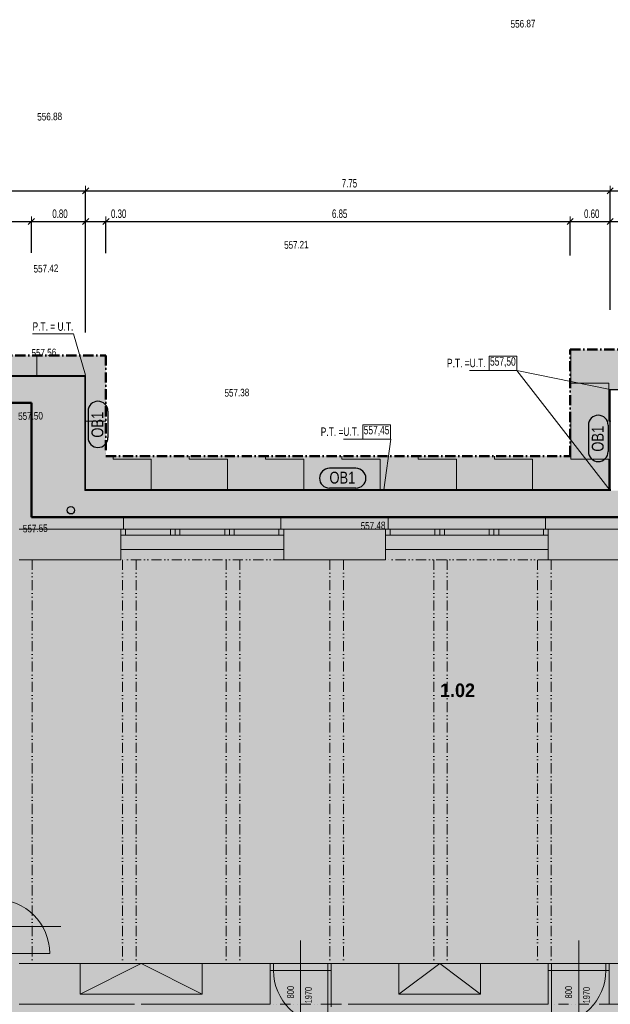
# Model space of a CAD drawing. Header units: millimetres. Extents: x -28796 to 31312, y -74786 to -35761.
# Tile 53 of 60: x -11500 to -2792, y -54167 to -39638. Entities that reach past the tile are written whole.
import ezdxf

# ---------------------------------------------------------------- set-up
doc = ezdxf.new("R2010")
doc.units = ezdxf.units.MM
doc.header["$PDMODE"] = 65
for name, pattern in [('Carkovana 2x_1', [200, 150, -50]), ('Cerchovana_1', [250, 150, -50, 0, -50]), ('JIS_09_15', [300, 150, -50, 0, -50, 0, -50])]:
    doc.linetypes.add(name, pattern=pattern)
for name, color, linetype, lineweight in [('XR$1$1.NP - STÁVAJÍCÍ_1', 7, 'Continuous', 25), ('XR$10$VÝŠKY TERÉNU - NÁVRH_1', 7, 'Continuous', 25), ('XR$2$OKNA + IZOLANT_1', 7, 'Continuous', 25), ('XR$3$1.NP - NÁVRH_1', 7, 'Continuous', 25), ('XR$4$ZPEVNĚNÉ PLOCHY_1', 7, 'Continuous', 25), ('XR$6$FILING - STAVBA_1', 7, 'Continuous', 25), ('XR$8$KOTY_1', 7, 'Continuous', 25), ('XR$9$VÝŠKY - ZAMĚŘENÍ_1', 7, 'Continuous', 25)]:
    doc.layers.add(name, color=color, linetype=linetype, lineweight=lineweight)
doc.styles.add('ARIAL', font='ARIAL.TTF')
doc.styles.add('Arial Black', font='ariblk.ttf')
doc.styles.add('ARIALNARROW', font='ARIALN.TTF')
doc.dimstyles.new('DIMSTYLE_8', dxfattribs={"dimtxt": 125, "dimasz": 150, "dimexe": 0, "dimexo": 0, "dimgap": 62.5, "dimtad": 2, "dimlfac": 0.001, "dimrnd": 0.05, "dimzin": 4, "dimdsep": 46, "dimtxsty": 'ARIALNARROW', "dimblk1": 'ALL_ML_STRICH', "dimblk2": 'ALL_ML_STRICH', "dimsah": 1, "dimcen": 0, "dimclrd": 6, "dimclre": 6, "dimclrt": 6, "dimadec": 0, "dimazin": 0, "dimtfac": 1, "dimtdec": 0, "dimtix": 1, "dimtmove": 2, "dimatfit": 3, "dimfxl": 0, "dimtzin": 0, "dimlwd": 0, "dimlwe": 18, "dimarcsym": 0})
doc.dimstyles.new('DIMSTYLE_9', dxfattribs={"dimtxt": 125, "dimasz": 150, "dimexe": 0, "dimexo": 0, "dimgap": 62.5, "dimtad": 2, "dimlfac": 0.001, "dimrnd": 0.05, "dimzin": 4, "dimdsep": 46, "dimtxsty": 'ARIALNARROW', "dimblk1": 'ALL_ML_STRICH', "dimblk2": 'ALL_ML_STRICH', "dimsah": 1, "dimcen": 0, "dimclrd": 6, "dimclre": 6, "dimclrt": 6, "dimadec": 0, "dimazin": 0, "dimtfac": 1, "dimtdec": 0, "dimtix": 1, "dimtmove": 2, "dimatfit": 3, "dimfxl": 0, "dimtvp": 1.2, "dimtzin": 0, "dimlwd": 0, "dimlwe": 18, "dimarcsym": 0})

# ---------------------------------------------------------------- blocks, each defined once
blk = doc.blocks.new('KOMPLEXNÍ OBJEKT_5')
at = {"layer": 'XR$2$OKNA + IZOLANT_1', "color": 7, "linetype": 'Continuous', "lineweight": 13}
for p, q in [((-9968, -47157), (-9968, -46977)), ((-10008, -47157), (-9968, -47157))]:
    blk.add_line(p, q, dxfattribs=at)
blk = doc.blocks.new('KOMPLEXNÍ OBJEKT_6')
at = {"layer": 'XR$2$OKNA + IZOLANT_1', "color": 7, "linetype": 'Continuous', "lineweight": 13}
for p, q in [((-7648, -47157), (-7648, -46977)), ((-7608, -47157), (-7648, -47157))]:
    blk.add_line(p, q, dxfattribs=at)
blk = doc.blocks.new('KOMPLEXNÍ OBJEKT_7')
at = {"layer": 'XR$2$OKNA + IZOLANT_1', "color": 7, "linetype": 'Continuous', "lineweight": 13}
for p, q in [((-6068, -47157), (-6068, -46977)), ((-6108, -47157), (-6068, -47157))]:
    blk.add_line(p, q, dxfattribs=at)
blk = doc.blocks.new('KOMPLEXNÍ OBJEKT_8')
at = {"layer": 'XR$2$OKNA + IZOLANT_1', "color": 7, "linetype": 'Continuous', "lineweight": 13}
for p, q in [((-3748, -47157), (-3748, -46977)), ((-3708, -47157), (-3748, -47157))]:
    blk.add_line(p, q, dxfattribs=at)
blk = doc.blocks.new('ALL_ML_STRICH')
at = {"color": 0, "linetype": 'ByBlock', "lineweight": -2}
for p, q in [((-1, 0), (0.5, 0)), ((-0.3, -0.3), (0.3, 0.3)), ((0, -0.5), (0, 0.5))]:
    blk.add_line(p, q, dxfattribs=at)
blk = doc.blocks.new('*D417')
at = {"layer": 'DEFPOINTS', "color": 6, "linetype": 'Continuous', "lineweight": 18}
for p in [(-18118, -42615), (-18118, -45292), (-11328, -45292)]:
    blk.add_point(p, dxfattribs=at)
at = {"layer": 'XR$8$KOTY_1', "color": 6, "linetype": 'Continuous', "lineweight": -2}
for p, q in [((-18118, -43041), (-18118, -42615)), ((-18118, -42615), (-11328, -42615)), ((-11328, -43076), (-11328, -42615))]:
    blk.add_line(p, q, dxfattribs=at)
at = {"layer": 'XR$8$KOTY_1', "color": 6, "linetype": 'Continuous', "lineweight": 18, "xscale": 150, "yscale": 150, "zscale": 150, "rotation": 180}
blk.add_blockref('ALL_ML_STRICH', (-18118, -42615), dxfattribs=at)
at = {"layer": 'XR$8$KOTY_1', "color": 6, "linetype": 'Continuous', "lineweight": 18, "xscale": 150, "yscale": 150, "zscale": 150}
blk.add_blockref('ALL_ML_STRICH', (-11328, -42615), dxfattribs=at)
at = {"layer": 'XR$8$KOTY_1', "color": 6, "linetype": 'Continuous', "lineweight": 18, "insert": (-14701, -42502), "char_height": 125, "width": 405.71, "attachment_point": 5, "style": 'ARIALNARROW'}
blk.add_mtext('\\W0.81;\\A1;{6.80}', dxfattribs=at)
blk = doc.blocks.new('*D418')
at = {"layer": 'DEFPOINTS', "color": 6, "linetype": 'Continuous', "lineweight": 18}
for p in [(-11328, -42615), (-10528, -44882), (-11328, -45292)]:
    blk.add_point(p, dxfattribs=at)
at = {"layer": 'XR$8$KOTY_1', "color": 6, "linetype": 'Continuous', "lineweight": -2}
for p, q in [((-11328, -43076), (-11328, -42615)), ((-11328, -42615), (-10528, -42615)), ((-10528, -43080), (-10528, -42615))]:
    blk.add_line(p, q, dxfattribs=at)
at = {"layer": 'XR$8$KOTY_1', "color": 6, "linetype": 'Continuous', "lineweight": 18, "xscale": 150, "yscale": 150, "zscale": 150, "rotation": 180}
blk.add_blockref('ALL_ML_STRICH', (-11328, -42615), dxfattribs=at)
at = {"layer": 'XR$8$KOTY_1', "color": 6, "linetype": 'Continuous', "lineweight": 18, "xscale": 150, "yscale": 150, "zscale": 150}
blk.add_blockref('ALL_ML_STRICH', (-10528, -42615), dxfattribs=at)
at = {"layer": 'XR$8$KOTY_1', "color": 6, "linetype": 'Continuous', "lineweight": 18, "insert": (-10906, -42502), "char_height": 125, "width": 405.71, "attachment_point": 5, "style": 'ARIALNARROW'}
blk.add_mtext('\\W0.81;\\A1;{0.80}', dxfattribs=at)
blk = doc.blocks.new('*D419')
at = {"layer": 'DEFPOINTS', "color": 6, "linetype": 'Continuous', "lineweight": 18}
for p in [(-10528, -42615), (-10228, -44592), (-10528, -44882)]:
    blk.add_point(p, dxfattribs=at)
at = {"layer": 'XR$8$KOTY_1', "color": 6, "linetype": 'Continuous', "lineweight": -2}
for p, q in [((-10528, -43080), (-10528, -42615)), ((-10528, -42615), (-10228, -42615)), ((-10228, -43081), (-10228, -42615))]:
    blk.add_line(p, q, dxfattribs=at)
at = {"layer": 'XR$8$KOTY_1', "color": 6, "linetype": 'Continuous', "lineweight": 18, "xscale": 150, "yscale": 150, "zscale": 150, "rotation": 180}
blk.add_blockref('ALL_ML_STRICH', (-10528, -42615), dxfattribs=at)
at = {"layer": 'XR$8$KOTY_1', "color": 6, "linetype": 'Continuous', "lineweight": 18, "xscale": 150, "yscale": 150, "zscale": 150}
blk.add_blockref('ALL_ML_STRICH', (-10228, -42615), dxfattribs=at)
at = {"layer": 'XR$8$KOTY_1', "color": 6, "linetype": 'Continuous', "lineweight": 18, "insert": (-10041, -42502), "char_height": 125, "width": 405.71, "attachment_point": 5, "style": 'ARIALNARROW'}
blk.add_mtext('\\W0.81;\\A1;{0.30}', dxfattribs=at)
blk = doc.blocks.new('*D420')
at = {"layer": 'DEFPOINTS', "color": 6, "linetype": 'Continuous', "lineweight": 18}
for p in [(-10228, -42615), (-10228, -44592), (-3383, -44507)]:
    blk.add_point(p, dxfattribs=at)
at = {"layer": 'XR$8$KOTY_1', "color": 6, "linetype": 'Continuous', "lineweight": -2}
for p, q in [((-10228, -43081), (-10228, -42615)), ((-10228, -42615), (-3383, -42615)), ((-3383, -43116), (-3383, -42615))]:
    blk.add_line(p, q, dxfattribs=at)
at = {"layer": 'XR$8$KOTY_1', "color": 6, "linetype": 'Continuous', "lineweight": 18, "xscale": 150, "yscale": 150, "zscale": 150, "rotation": 180}
blk.add_blockref('ALL_ML_STRICH', (-10228, -42615), dxfattribs=at)
at = {"layer": 'XR$8$KOTY_1', "color": 6, "linetype": 'Continuous', "lineweight": 18, "xscale": 150, "yscale": 150, "zscale": 150}
blk.add_blockref('ALL_ML_STRICH', (-3383, -42615), dxfattribs=at)
at = {"layer": 'XR$8$KOTY_1', "color": 6, "linetype": 'Continuous', "lineweight": 18, "insert": (-6783, -42502), "char_height": 125, "width": 405.71, "attachment_point": 5, "style": 'ARIALNARROW'}
blk.add_mtext('\\W0.81;\\A1;{6.85}', dxfattribs=at)
blk = doc.blocks.new('*D421')
at = {"layer": 'DEFPOINTS', "color": 6, "linetype": 'Continuous', "lineweight": 18}
for p in [(-3383, -42615), (-3383, -44507), (-2793, -45097)]:
    blk.add_point(p, dxfattribs=at)
at = {"layer": 'XR$8$KOTY_1', "color": 6, "linetype": 'Continuous', "lineweight": -2}
for p, q in [((-3383, -43116), (-3383, -42615)), ((-3383, -42615), (-2793, -42615)), ((-2793, -43119), (-2793, -42615))]:
    blk.add_line(p, q, dxfattribs=at)
at = {"layer": 'XR$8$KOTY_1', "color": 6, "linetype": 'Continuous', "lineweight": 18, "xscale": 150, "yscale": 150, "zscale": 150, "rotation": 180}
blk.add_blockref('ALL_ML_STRICH', (-3383, -42615), dxfattribs=at)
at = {"layer": 'XR$8$KOTY_1', "color": 6, "linetype": 'Continuous', "lineweight": 18, "xscale": 150, "yscale": 150, "zscale": 150}
blk.add_blockref('ALL_ML_STRICH', (-2793, -42615), dxfattribs=at)
at = {"layer": 'XR$8$KOTY_1', "color": 6, "linetype": 'Continuous', "lineweight": 18, "insert": (-3066, -42502), "char_height": 125, "width": 405.71, "attachment_point": 5, "style": 'ARIALNARROW'}
blk.add_mtext('\\W0.81;\\A1;{0.60}', dxfattribs=at)
blk = doc.blocks.new('*D422')
at = {"layer": 'DEFPOINTS', "color": 6, "linetype": 'Continuous', "lineweight": 18}
for p in [(-2793, -42615), (-2793, -45097), (-2583, -45307)]:
    blk.add_point(p, dxfattribs=at)
at = {"layer": 'XR$8$KOTY_1', "color": 6, "linetype": 'Continuous', "lineweight": -2}
for p, q in [((-2793, -43119), (-2793, -42615)), ((-2793, -42615), (-2583, -42615)), ((-2583, -43120), (-2583, -42615))]:
    blk.add_line(p, q, dxfattribs=at)
at = {"layer": 'XR$8$KOTY_1', "color": 6, "linetype": 'Continuous', "lineweight": 18, "xscale": 150, "yscale": 150, "zscale": 150, "rotation": 180}
blk.add_blockref('ALL_ML_STRICH', (-2793, -42615), dxfattribs=at)
at = {"layer": 'XR$8$KOTY_1', "color": 6, "linetype": 'Continuous', "lineweight": 18, "xscale": 150, "yscale": 150, "zscale": 150}
blk.add_blockref('ALL_ML_STRICH', (-2583, -42615), dxfattribs=at)
at = {"layer": 'XR$8$KOTY_1', "color": 6, "linetype": 'Continuous', "lineweight": 18, "insert": (-2396, -42502), "char_height": 125, "width": 405.71, "attachment_point": 5, "style": 'ARIALNARROW'}
blk.add_mtext('\\W0.81;\\A1;{0.20}', dxfattribs=at)
blk = doc.blocks.new('*D427')
at = {"layer": 'DEFPOINTS', "color": 6, "linetype": 'Continuous', "lineweight": 18}
for p in [(-18528, -42165), (-18528, -44882), (-10528, -44882)]:
    blk.add_point(p, dxfattribs=at)
at = {"layer": 'XR$10$VÝŠKY TERÉNU - NÁVRH_1', "color": 6, "linetype": 'Continuous', "lineweight": -2}
for p, q in [((-18528, -44254), (-18528, -42165)), ((-18528, -42165), (-10528, -42165)), ((-10528, -44254), (-10528, -42165))]:
    blk.add_line(p, q, dxfattribs=at)
at = {"layer": 'XR$10$VÝŠKY TERÉNU - NÁVRH_1', "color": 6, "linetype": 'Continuous', "lineweight": 18, "xscale": 150, "yscale": 150, "zscale": 150, "rotation": 180}
blk.add_blockref('ALL_ML_STRICH', (-18528, -42165), dxfattribs=at)
at = {"layer": 'XR$10$VÝŠKY TERÉNU - NÁVRH_1', "color": 6, "linetype": 'Continuous', "lineweight": 18, "xscale": 150, "yscale": 150, "zscale": 150}
blk.add_blockref('ALL_ML_STRICH', (-10528, -42165), dxfattribs=at)
at = {"layer": 'XR$10$VÝŠKY TERÉNU - NÁVRH_1', "color": 6, "linetype": 'Continuous', "lineweight": 18, "insert": (-14506, -42052), "char_height": 125, "width": 405.71, "attachment_point": 5, "style": 'ARIALNARROW'}
blk.add_mtext('\\W0.81;\\A1;{8.00}', dxfattribs=at)
blk = doc.blocks.new('*D428')
at = {"layer": 'DEFPOINTS', "color": 6, "linetype": 'Continuous', "lineweight": 18}
for p in [(-10528, -42165), (-10528, -44882), (-2793, -45097)]:
    blk.add_point(p, dxfattribs=at)
at = {"layer": 'XR$10$VÝŠKY TERÉNU - NÁVRH_1', "color": 6, "linetype": 'Continuous', "lineweight": -2}
for p, q in [((-10528, -44254), (-10528, -42165)), ((-10528, -42165), (-2793, -42165)), ((-2793, -43919), (-2793, -42165))]:
    blk.add_line(p, q, dxfattribs=at)
at = {"layer": 'XR$10$VÝŠKY TERÉNU - NÁVRH_1', "color": 6, "linetype": 'Continuous', "lineweight": 18, "xscale": 150, "yscale": 150, "zscale": 150, "rotation": 180}
blk.add_blockref('ALL_ML_STRICH', (-10528, -42165), dxfattribs=at)
at = {"layer": 'XR$10$VÝŠKY TERÉNU - NÁVRH_1', "color": 6, "linetype": 'Continuous', "lineweight": 18, "xscale": 150, "yscale": 150, "zscale": 150}
blk.add_blockref('ALL_ML_STRICH', (-2793, -42165), dxfattribs=at)
at = {"layer": 'XR$10$VÝŠKY TERÉNU - NÁVRH_1', "color": 6, "linetype": 'Continuous', "lineweight": 18, "insert": (-6638, -42052), "char_height": 125, "width": 405.71, "attachment_point": 5, "style": 'ARIALNARROW'}
blk.add_mtext('\\W0.81;\\A1;{7.75}', dxfattribs=at)
blk = doc.blocks.new('*D429')
at = {"layer": 'DEFPOINTS', "color": 6, "linetype": 'Continuous', "lineweight": 18}
for p in [(-2793, -42165), (42, -43467), (-2793, -45097)]:
    blk.add_point(p, dxfattribs=at)
at = {"layer": 'XR$10$VÝŠKY TERÉNU - NÁVRH_1', "color": 6, "linetype": 'Continuous', "lineweight": -2}
for p, q in [((-2793, -43919), (-2793, -42165)), ((-2793, -42165), (42, -42165)), ((42, -42789), (42, -42165))]:
    blk.add_line(p, q, dxfattribs=at)
at = {"layer": 'XR$10$VÝŠKY TERÉNU - NÁVRH_1', "color": 6, "linetype": 'Continuous', "lineweight": 18, "xscale": 150, "yscale": 150, "zscale": 150, "rotation": 180}
blk.add_blockref('ALL_ML_STRICH', (-2793, -42165), dxfattribs=at)
at = {"layer": 'XR$10$VÝŠKY TERÉNU - NÁVRH_1', "color": 6, "linetype": 'Continuous', "lineweight": 18, "xscale": 150, "yscale": 150, "zscale": 150}
blk.add_blockref('ALL_ML_STRICH', (42, -42165), dxfattribs=at)
at = {"layer": 'XR$10$VÝŠKY TERÉNU - NÁVRH_1', "color": 6, "linetype": 'Continuous', "lineweight": 18, "insert": (-1353, -42052), "char_height": 125, "width": 405.71, "attachment_point": 5, "style": 'ARIALNARROW'}
blk.add_mtext('\\W0.81;\\A1;{2.85}', dxfattribs=at)

msp = doc.modelspace()

# ---------------------------------------------------------------- hatches: boundary and pattern name
at = {"layer": 'XR$6$FILING - STAVBA_1', "linetype": 'Continuous', "lineweight": 13}
msp.add_hatch(color=254, dxfattribs=at).paths.add_polyline_path([(-12936.376, -58191.883), (-12935.893, -58186.677), (-18517.849, -58186.677), (-18517.849, -44891.677), (-10527.849, -44891.677), (-10527.849, -46576.677), (-2782.849, -46576.677), (-2782.849, -45106.677), (42.151, -45106.677), (42.151, -44512.832), (40.612, -44506.677), (-3382.849, -44506.677), (-3382.849, -46076.677), (-10227.849, -46076.677), (-10227.849, -44591.677), (-18817.849, -44591.677), (-18817.849, -58692.884), (-15298.708, -59013.327), (-15055.948, -59020.02), (-14814.166, -58997.24), (-14576.928, -58945.323), (-13291.502, -58580.988), (-13205.367, -58547.711), (-13126.819, -58499.162), (-13058.539, -58436.998), (-13002.854, -58363.337), (-12961.665, -58280.692)], flags=0)
h = msp.add_hatch(dxfattribs=at)
h.set_pattern_fill('VZOR', scale=562.5, style=0, pattern_type=2)
h.set_pattern_definition([(0, (1125, 1125), (562.5, 562.5), [562.5, -562.5]), (90, (1125, 1125), (-562.5, 562.5), [562.5, -562.5])])
h.paths.add_polyline_path([(-12936.376, -58191.883), (-12935.893, -58186.677), (-18517.849, -58186.677), (-18517.849, -44891.677), (-10527.849, -44891.677), (-10527.849, -46576.677), (-2782.849, -46576.677), (-2782.849, -45106.677), (42.151, -45106.677), (42.151, -44512.832), (40.612, -44506.677), (-3382.849, -44506.677), (-3382.849, -46076.677), (-10227.849, -46076.677), (-10227.849, -44591.677), (-18817.849, -44591.677), (-18817.849, -58692.884), (-15298.708, -59013.327), (-15055.948, -59020.02), (-14814.166, -58997.24), (-14576.928, -58945.323), (-13291.502, -58580.988), (-13205.367, -58547.711), (-13126.819, -58499.162), (-13058.539, -58436.998), (-13002.854, -58363.337), (-12961.665, -58280.692)], flags=0)
at = {"layer": 'XR$6$FILING - STAVBA_1', "linetype": 'Carkovana 2x_1', "lineweight": 13}
h = msp.add_hatch(color=51, dxfattribs=at)
h.paths.add_polyline_path([(-18117.849, -45291.677), (-11327.849, -45291.677), (-11327.849, -46976.677), (-2582.849, -46976.677), (-2582.849, -46586.677), (-10537.849, -46586.677), (-10537.849, -44901.677), (-18507.849, -44901.677), (-18507.849, -58176.677), (-12937.849, -58176.677), (-12937.849, -57776.677), (-18117.849, -57776.677)])
h.paths.add_polyline_path([(-18137.921, -57084.141), (-18137.921, -57204.141), (-18257.921, -57204.141), (-18257.921, -57084.141)], flags=16)
at = {"layer": 'XR$6$FILING - STAVBA_1', "linetype": 'Continuous', "lineweight": 13}
msp.add_hatch(color=9, dxfattribs=at).paths.add_polyline_path([(-18117.849, -57776.677), (-1407.849, -57776.677), (-1407.849, -59846.677), (2022.151, -59846.677), (2022.151, -59666.677), (3692.151, -59666.677), (3692.151, -59846.677), (7057.151, -59846.677), (7057.151, -57776.677), (23787.151, -57776.677), (23787.151, -45291.677), (16997.151, -45291.677), (16997.151, -46976.677), (-11327.849, -46976.677), (-11327.849, -45291.677), (-18117.849, -45291.677)])

# ---------------------------------------------------------------- linework, layer by layer
at = {"layer": 'XR$1$1.NP - STÁVAJÍCÍ_1', "color": 8, "linetype": 'Continuous', "lineweight": 18}
for p, q in [((-11507.849, -47156.677), (-10007.849, -47156.677)), ((-10007.849, -47156.677), (-10007.849, -47606.677)), ((-10007.849, -47606.677), (-10007.849, -47156.677)), ((-7607.849, -47156.677), (-6107.849, -47156.677)), ((-7607.849, -47156.677), (-7607.849, -47606.677)), ((-7607.849, -47606.677), (-7607.849, -47156.677)), ((-6107.849, -47156.677), (-6107.849, -47606.677)), ((-3707.849, -47156.677), (-2207.849, -47156.677)), ((-3707.849, -47156.677), (-3707.849, -47606.677)), ((-11507.849, -47606.677), (-10007.849, -47606.677)), ((-7607.849, -47606.677), (-6107.849, -47606.677)), ((-3707.849, -47606.677), (-2207.849, -47606.677)), ((-11507.849, -53566.677), (-10607.849, -53566.677)), ((-10607.849, -54016.677), (-10607.849, -53566.677)), ((-8807.849, -53566.677), (-7807.849, -53566.677)), ((-8807.849, -54016.677), (-8807.849, -53566.677)), ((-7807.849, -54166.677), (-7807.849, -53566.677)), ((-6907.849, -53566.677), (-5907.849, -53566.677)), ((-6907.849, -54166.677), (-6907.849, -53566.677)), ((-5907.849, -54016.677), (-5907.849, -53566.677)), ((-4707.849, -53566.677), (-3707.849, -53566.677)), ((-4707.849, -54016.677), (-4707.849, -53566.677)), ((-3707.849, -54166.677), (-3707.849, -53566.677)), ((-2807.849, -53566.677), (-2507.849, -53566.677)), ((-2807.849, -54166.677), (-2807.849, -53566.677)), ((-10607.849, -54016.677), (-8807.849, -54016.677)), ((-5907.849, -54016.677), (-4707.849, -54016.677)), ((-11507.849, -54166.677), (-9807.849, -54166.677)), ((-9707.849, -54166.677), (-7807.849, -54166.677)), ((-6907.849, -54166.677), (-6757.849, -54166.677)), ((-6657.849, -54166.677), (-3707.849, -54166.677)), ((-2807.849, -54166.677), (292.151, -54166.677))]:
    msp.add_line(p, q, dxfattribs=at)
at = {"layer": 'XR$1$1.NP - STÁVAJÍCÍ_1', "color": 8, "linetype": 'Continuous', "lineweight": 13}
for p, q in [((-7607.849, -47456.677), (-10007.849, -47456.677)), ((-3707.849, -47456.677), (-6107.849, -47456.677)), ((-10895.086, -53016.677), (-12176.048, -53016.677)), ((-7357.849, -53223.212), (-7357.849, -54504.173)), ((-3257.849, -53223.212), (-3257.849, -54504.173)), ((-11857.849, -53416.677), (-11057.849, -53416.677)), ((-8807.849, -53566.677), (-10607.849, -53566.677)), ((-9707.849, -53566.677), (-10607.849, -54016.677)), ((-8807.849, -54016.677), (-9707.849, -53566.677)), ((-6907.849, -53566.677), (-7807.849, -53566.677)), ((-7757.849, -53666.677), (-7757.849, -53566.677)), ((-6957.849, -53666.677), (-6957.849, -53566.677)), ((-4707.849, -53566.677), (-5907.849, -53566.677)), ((-5307.849, -53566.677), (-5907.849, -54016.677)), ((-4707.849, -54016.677), (-5307.849, -53566.677)), ((-2807.849, -53566.677), (-3707.849, -53566.677)), ((-3657.849, -53666.677), (-3657.849, -53566.677)), ((-2857.849, -53666.677), (-2857.849, -53566.677)), ((-6907.849, -53666.677), (-7807.849, -53666.677)), ((-6957.849, -53666.677), (-6957.849, -54466.677)), ((-2807.849, -53666.677), (-3707.849, -53666.677)), ((-3657.849, -53666.677), (-3657.849, -54466.677)), ((-6907.849, -54166.677), (-6907.849, -54201.677))]:
    msp.add_line(p, q, dxfattribs=at)
at = {"layer": 'XR$1$1.NP - STÁVAJÍCÍ_1', "color": 8, "linetype": 'JIS_09_15', "lineweight": 13}
for p, q in [((-11315.349, -47606.677), (-11315.349, -53566.677)), ((-7607.849, -47606.677), (-10007.849, -47606.677)), ((-9985.349, -47606.677), (-9985.349, -53566.677)), ((-9785.349, -47606.677), (-9785.349, -53566.677)), ((-8455.349, -47606.677), (-8455.349, -53566.677)), ((-8255.349, -47606.677), (-8255.349, -53566.677)), ((-6925.349, -47606.677), (-6925.349, -53566.677)), ((-6725.349, -47606.677), (-6725.349, -53566.677)), ((-3707.849, -47606.677), (-6107.849, -47606.677)), ((-5395.349, -47606.677), (-5395.349, -53566.677)), ((-5195.349, -47606.677), (-5195.349, -53566.677)), ((-3865.349, -47606.677), (-3865.349, -53566.677)), ((-3665.349, -47606.677), (-3665.349, -53566.677)), ((-6907.849, -54166.677), (-7807.849, -54166.677)), ((-2807.849, -54166.677), (-3707.849, -54166.677))]:
    msp.add_line(p, q, dxfattribs=at)
at = {"layer": 'XR$1$1.NP - STÁVAJÍCÍ_1', "color": 8, "linetype": 'Continuous', "lineweight": 13}
for centre, start, end in [((-11857.849, -53416.677), 0, 90), ((-6957.849, -53666.677), 180, 270), ((-3657.849, -53666.677), 270, 0)]:
    msp.add_arc(centre, 800, start, end, dxfattribs=at)
at = {"layer": 'XR$10$VÝŠKY TERÉNU - NÁVRH_1', "color": 7, "linetype": 'Continuous', "lineweight": 13}
for p, q in [((-10708.497, -44275.853), (-11312.663, -44275.853)), ((-10708.497, -44275.853), (-10527.849, -44881.677)), ((-4167.982, -44812.942), (-4865.899, -44812.942)), ((-4167.982, -44812.942), (-2792.849, -45096.677)), ((-4167.982, -44812.942), (-2792.849, -46586.677)), ((-6029.9, -45825.935), (-6727.816, -45825.935)), ((-6029.9, -45825.935), (-6131.027, -46576.677))]:
    msp.add_line(p, q, dxfattribs=at)
at = {"layer": 'XR$10$VÝŠKY TERÉNU - NÁVRH_1', "color": 1, "linetype": 'Continuous', "lineweight": 13}
for points in [[(-4580.786, -44812.941), (-4169.519, -44812.941), (-4169.519, -44604.608), (-4580.786, -44604.608), (-4580.786, -44812.941)], [(-6442.703, -45825.935), (-6031.436, -45825.935), (-6031.436, -45617.602), (-6442.703, -45617.602), (-6442.703, -45825.935)]]:
    msp.add_lwpolyline(points, dxfattribs=at)
at = {"layer": 'XR$2$OKNA + IZOLANT_1', "color": 7, "linetype": 'Continuous', "lineweight": 13}
for p, q in [((-12137.849, -45291.677), (-11327.849, -45291.677)), ((-11327.849, -45291.677), (-11327.849, -46976.677)), ((-11327.849, -46976.677), (-9967.849, -46976.677)), ((-7647.849, -46976.677), (-9967.849, -46976.677)), ((-7647.849, -46976.677), (-6067.849, -46976.677)), ((-3747.849, -46976.677), (-6067.849, -46976.677)), ((-3747.849, -46976.677), (-2167.849, -46976.677))]:
    msp.add_line(p, q, dxfattribs=at)
at = {"layer": 'XR$2$OKNA + IZOLANT_1', "color": 132, "linetype": 'Continuous', "lineweight": 13}
for p, q in [((-7607.849, -47156.677), (-10007.849, -47156.677)), ((-9937.849, -47246.677), (-9937.849, -47156.677)), ((-9277.849, -47246.677), (-9277.849, -47156.677)), ((-9207.849, -47246.677), (-9207.849, -47156.677)), ((-9137.849, -47246.677), (-9137.849, -47156.677)), ((-8477.849, -47246.677), (-8477.849, -47156.677)), ((-8407.849, -47246.677), (-8407.849, -47156.677)), ((-8337.849, -47246.677), (-8337.849, -47156.677)), ((-7677.849, -47246.677), (-7677.849, -47156.677)), ((-3707.849, -47156.677), (-6107.849, -47156.677)), ((-6037.849, -47246.677), (-6037.849, -47156.677)), ((-5377.849, -47246.677), (-5377.849, -47156.677)), ((-5307.849, -47246.677), (-5307.849, -47156.677)), ((-5237.849, -47246.677), (-5237.849, -47156.677)), ((-4577.849, -47246.677), (-4577.849, -47156.677)), ((-4507.849, -47246.677), (-4507.849, -47156.677)), ((-4437.849, -47246.677), (-4437.849, -47156.677)), ((-3777.849, -47246.677), (-3777.849, -47156.677)), ((-7607.849, -47246.677), (-10007.849, -47246.677)), ((-3707.849, -47246.677), (-6107.849, -47246.677))]:
    msp.add_line(p, q, dxfattribs=at)
at = {"layer": 'XR$3$1.NP - NÁVRH_1', "color": 7, "linetype": 'Continuous', "lineweight": 25}
msp.add_circle((-10745.554, -46876.677), 55, dxfattribs=at)
at = {"layer": 'XR$4$ZPEVNĚNÉ PLOCHY_1', "color": 204, "linetype": 'Cerchovana_1', "lineweight": 50}
for p, q in [((-18817.849, -44591.677), (-10227.849, -44591.677)), ((-10227.849, -44591.677), (-10227.849, -46076.677)), ((-3382.849, -44506.677), (-9.388, -44506.677)), ((-3382.849, -46076.677), (-3382.849, -44506.677)), ((-10227.849, -46076.677), (-3382.849, -46076.677))]:
    msp.add_line(p, q, dxfattribs=at)
at = {"layer": 'XR$4$ZPEVNĚNÉ PLOCHY_1', "color": 7, "linetype": 'Continuous', "lineweight": 25}
for p, q in [((-10527.849, -44891.677), (-18517.849, -44891.677)), ((-10527.849, -46576.677), (-10527.849, -44891.677)), ((-2792.849, -45096.677), (42.151, -45096.677)), ((-2792.849, -46586.677), (-2792.849, -45096.677)), ((-2782.849, -46576.677), (-10527.849, -46576.677))]:
    msp.add_line(p, q, dxfattribs=at)
at = {"layer": 'XR$4$ZPEVNĚNÉ PLOCHY_1', "color": 7, "linetype": 'Continuous', "lineweight": 13}
for p, q in [((-18507.849, -44901.677), (-10537.849, -44901.677)), ((-10537.849, -44901.677), (-10537.849, -46586.677)), ((-10537.849, -46586.677), (-2782.849, -46586.677))]:
    msp.add_line(p, q, dxfattribs=at)
at = {"layer": 'XR$4$ZPEVNĚNÉ PLOCHY_1', "color": 7, "linetype": 'Continuous', "lineweight": 50}
for p, q in [((-11327.849, -45291.677), (-18117.849, -45291.677)), ((-11327.849, -46976.677), (-11327.849, -45291.677)), ((-2582.849, -46976.677), (-11327.849, -46976.677))]:
    msp.add_line(p, q, dxfattribs=at)
at = {"layer": 'XR$8$KOTY_1', "color": 7, "linetype": 'Continuous', "lineweight": 25}
for p, q in [((-10491.911, -45414.043), (-10491.911, -45805.394)), ((-10200.244, -45414.043), (-10200.244, -45805.394)), ((-3115.041, -45620.697), (-3115.041, -46012.047)), ((-2823.375, -45620.697), (-2823.375, -46012.047)), ((-6541.974, -46258.114), (-6933.325, -46258.114)), ((-6541.974, -46549.781), (-6933.325, -46549.781))]:
    msp.add_line(p, q, dxfattribs=at)
for centre, start, end in [((-10346.078, -45414.043), 0, 180), ((-2969.208, -45620.697), 0, 180), ((-10346.078, -45805.394), 180, 0), ((-2969.208, -46012.047), 180, 0), ((-6933.325, -46403.948), 90, 270), ((-6541.974, -46403.948), 270, 90)]:
    msp.add_arc(centre, 145.833, start, end, dxfattribs=at)

# ---------------------------------------------------------------- block references
at = {"layer": 'XR$2$OKNA + IZOLANT_1', "color": 7, "linetype": 'Continuous', "lineweight": 13}
for name in ['KOMPLEXNÍ OBJEKT_5', 'KOMPLEXNÍ OBJEKT_6', 'KOMPLEXNÍ OBJEKT_7', 'KOMPLEXNÍ OBJEKT_8']:
    msp.add_blockref(name, (0, 0), dxfattribs=at)

# ---------------------------------------------------------------- texts
at = {"layer": 'XR$1$1.NP - STÁVAJÍCÍ_1', "color": 8, "linetype": 'Continuous', "lineweight": 18, "char_height": 100, "attachment_point": 5, "rotation": 90, "style": 'ARIALNARROW'}
for s, insert, width in [('\\W0.93;800', (-7506.368, -53988.269), 225.54658), ('\\W0.95;1970', (-7243.658, -54031.458), 295.65767), ('\\W0.93;800', (-3406.368, -53988.269), 225.54658), ('\\W0.95;1970', (-3143.658, -54031.458), 295.65767)]:
    msp.add_mtext(s, dxfattribs=dict(at, insert=insert, width=width))
at = {"layer": 'XR$10$VÝŠKY TERÉNU - NÁVRH_1', "color": 5, "linetype": 'Continuous', "lineweight": 25, "char_height": 125, "attachment_point": 9, "style": 'ARIAL'}
for s, insert, width in [('\\W0.71;P.T. = U.T.', (-10708.497, -44230.019), 648.57109), ('\\W0.71;P.T. = ', (-4865.899, -44767.108), 413.34042), ('\\W0.71;P.T. = ', (-6727.816, -45780.102), 413.34042)]:
    msp.add_mtext(s, dxfattribs=dict(at, insert=insert, width=width))
at = {"layer": 'XR$10$VÝŠKY TERÉNU - NÁVRH_1', "color": 1, "linetype": 'Continuous', "lineweight": 13, "char_height": 125, "attachment_point": 7, "style": 'ARIAL'}
for s, insert, width in [('\\W0.71;U.T. ', (-4865.899, -44767.108), 314.68615), ('\\W0.71;557,50', (-4565.905, -44767.108), 425.89109), ('\\W0.71;U.T. ', (-6727.816, -45780.102), 314.68622), ('\\W0.71;557,45', (-6427.822, -45780.102), 425.89109)]:
    msp.add_mtext(s, dxfattribs=dict(at, insert=insert, width=width))
at = {"layer": 'XR$3$1.NP - NÁVRH_1', "color": 7, "linetype": 'Continuous', "lineweight": 35, "insert": (-5303.482, -49433.645), "char_height": 200, "width": 627.77778, "attachment_point": 1, "style": 'Arial Black'}
msp.add_mtext('\\W0.83;1.02', dxfattribs=at)
at = {"layer": 'XR$8$KOTY_1', "color": 7, "linetype": 'Continuous', "lineweight": 25, "char_height": 175, "width": 459.23644, "attachment_point": 7, "rotation": 90.0000025, "style": 'ARIAL'}
for insert in [(-10264.411, -45805.394), (-2887.541, -46012.047)]:
    msp.add_mtext('\\W0.78;OB1', dxfattribs=dict(at, insert=insert))
at = {"layer": 'XR$8$KOTY_1', "color": 7, "linetype": 'Continuous', "lineweight": 25, "insert": (-6933.325, -46485.614), "char_height": 175, "width": 459.23644, "attachment_point": 7, "style": 'ARIAL'}
msp.add_mtext('\\W0.78;OB1', dxfattribs=at)
at = {"layer": 'XR$9$VÝŠKY - ZAMĚŘENÍ_1', "color": 3, "linetype": 'Continuous', "lineweight": 25, "char_height": 110, "attachment_point": 5, "rotation": 1.3937829, "style": 'ARIALNARROW'}
for s, insert, width in [('\\W0.95;556.87', (-4079.567, -39698.344), 418.77193), ('\\W0.95;556.88', (-11058.305, -41068.498), 418.77193), ('\\W0.93;557.21', (-7421.206, -42960.59), 417.86879), ('\\W0.95;557.42', (-11113.787, -43310.511), 418.77193), ('\\W0.95;557.56', (-11143.608, -44551.603), 418.77193), ('\\W0.95;557.38', (-8298.391, -45142.572), 418.77193), ('\\W0.95;557.50', (-11340.922, -45486.68), 418.77193), ('\\W0.95;557.48', (-6290.081, -47104.303), 418.77193), ('\\W0.95;557.55', (-11270.553, -47145.459), 418.77193)]:
    msp.add_mtext(s, dxfattribs=dict(at, insert=insert, width=width))

# ---------------------------------------------------------------- dimensions: what is measured, and where the dimension line sits
at = {"layer": 'XR$10$VÝŠKY TERÉNU - NÁVRH_1', "color": 6, "linetype": 'Continuous', "lineweight": 18}
for base, p1, p2, picture, middle in [((-10527.849, -42164.745), (-18527.849, -44254.137), (-10527.849, -44254.137), '*D427', (-14505.849, -42052.245)), ((-2792.849105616, -42164.744838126), (-10527.849105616, -44254.136781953), (-2792.849105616, -43918.664934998), '*D428', (-6638.349105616, -42052.244838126)), ((42.150894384, -42164.744838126), (-2792.849105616, -43918.664934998), (42.150894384, -42788.947367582), '*D429', (-1353.349105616, -42052.244838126))]:
    dim = msp.add_linear_dim(base=base, p1=p1, p2=p2, dimstyle='DIMSTYLE_8', override={"dimpost": '<>', "dimclrd": 6, "dimclre": 6, "dimclrt": 6, "dimlwd": 0, "dimlwe": 18}, dxfattribs=at)
    dim.commit()
    dim.dimension.update_dxf_attribs({"geometry": picture, "text_midpoint": middle, "dimtype": 160})
at = {"layer": 'XR$8$KOTY_1', "color": 6, "linetype": 'Continuous', "lineweight": 18}
for base, p1, p2, dimstyle, picture, middle in [((-11327.849, -42614.745), (-18117.849, -43041.254), (-11327.849, -43075.63), 'DIMSTYLE_8', '*D417', (-14700.849, -42502.245)), ((-10527.849, -42614.745), (-11327.849, -43075.63), (-10527.849, -43079.68), 'DIMSTYLE_8', '*D418', (-10905.849, -42502.245)), ((-10227.849, -42614.745), (-10527.849, -43079.68), (-10227.849, -43081.198), 'DIMSTYLE_9', '*D419', (-10040.849, -42502.245)), ((-3382.849105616, -42614.744838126), (-10227.849105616, -43081.198469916), (-3382.849105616, -43115.852395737), 'DIMSTYLE_8', '*D420', (-6783.349105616, -42502.244838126)), ((-2792.849, -42614.745), (-3382.849, -43115.852), (-2792.849, -43118.839), 'DIMSTYLE_8', '*D421', (-3065.849, -42502.245)), ((-2582.849, -42614.745), (-2792.849, -43118.839), (-2582.849, -43119.903), 'DIMSTYLE_9', '*D422', (-2395.849, -42502.245))]:
    dim = msp.add_linear_dim(base=base, p1=p1, p2=p2, dimstyle=dimstyle, override={"dimpost": '<>', "dimclrd": 6, "dimclre": 6, "dimclrt": 6, "dimlwd": 0, "dimlwe": 18}, dxfattribs=at)
    dim.commit()
    dim.dimension.update_dxf_attribs({"geometry": picture, "text_midpoint": middle, "dimtype": 160})

doc.saveas('drawing.dxf')
